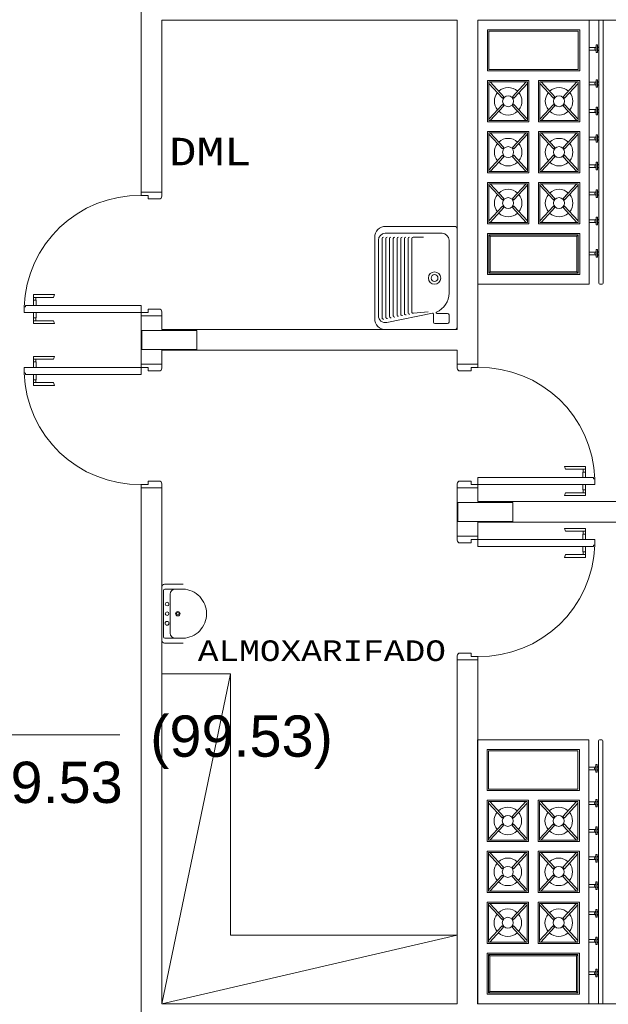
# Model space of a CAD drawing. Header units: feet. Extents: x 8 to 127, y 6 to 90.
# Tile 155 of 256: x 24.45 to 26.59, y 57.3 to 60.88. Entities that reach past the tile are written whole.
import ezdxf

# ---------------------------------------------------------------- set-up
doc = ezdxf.new("R2010")
doc.units = ezdxf.units.FT
doc.header["$MEASUREMENT"] = 0
doc.linetypes.add('HIDDENX2', pattern=[1.905, 1.27, -0.635])
for name, color, linetype in [('01', 252, 'Continuous'), ('02', 252, 'Continuous'), ('Alvenaria', 7, 'Continuous'), ('APSERV', 7, 'Continuous'), ('APSERV-I', 251, 'Continuous'), ('Desnível', 8, 'Continuous'), ('Esquadria', 250, 'Continuous'), ('FINA', 7, 'Continuous'), ('MOBILIARIO', 250, 'Continuous'), ('MOBILIÁRIO 01', 250, 'Continuous'), ('NO ESPESSURA', 250, 'Continuous'), ('Projeção', 252, 'HIDDENX2'), ('texto', 7, 'Continuous')]:
    doc.layers.add(name, color=color, linetype=linetype)
doc.layers.add('Cotas', color=8, linetype='Continuous', lineweight=0)
doc.layers.add('Textos', color=7, linetype='Continuous', lineweight=9)
doc.styles.add('Arial', font='arial.ttf')
doc.styles.add('CourierNew', font='cour.ttf')

msp = doc.modelspace()

# ---------------------------------------------------------------- linework, layer by layer
at = {"layer": '01', "lineweight": 5}
for p, q in [((26.1535, 60.6969), (26.1535, 60.8369)), ((26.1535, 60.8369), (26.4791, 60.8369)), ((26.4791, 60.8369), (26.4791, 60.6969)), ((26.5445, 60.759), (26.5445, 60.7866)), ((26.5445, 60.7866), (26.5484, 60.7866)), ((26.5484, 60.7866), (26.5484, 60.759)), ((26.5408, 60.7777), (26.519, 60.7777)), ((26.5407, 60.7677), (26.519, 60.7677)), ((26.5484, 60.759), (26.5445, 60.759)), ((26.5541, 60.7777), (26.5522, 60.7777)), ((26.5541, 60.7677), (26.5523, 60.7677)), ((26.4791, 60.6969), (26.1535, 60.6969)), ((26.1541, 60.5119), (26.1541, 60.6519)), ((26.1541, 60.6519), (26.2941, 60.6519)), ((26.1541, 60.6469), (26.2036, 60.5934)), ((26.1591, 60.6519), (26.2086, 60.5984)), ((26.2891, 60.6519), (26.2395, 60.5984)), ((26.2941, 60.6469), (26.2445, 60.5934)), ((26.2941, 60.6519), (26.2941, 60.5119)), ((26.3391, 60.5119), (26.3391, 60.6519)), ((26.3391, 60.6519), (26.4791, 60.6519)), ((26.3391, 60.6469), (26.3886, 60.5934)), ((26.3441, 60.6519), (26.3936, 60.5984)), ((26.4741, 60.6519), (26.4245, 60.5984)), ((26.4791, 60.6469), (26.4295, 60.5934)), ((26.4791, 60.6519), (26.4791, 60.5119)), ((26.5408, 60.6514), (26.519, 60.6514)), ((26.5407, 60.6414), (26.519, 60.6414)), ((26.5445, 60.6326), (26.5445, 60.6602)), ((26.5445, 60.6602), (26.5484, 60.6602)), ((26.5484, 60.6602), (26.5484, 60.6326)), ((26.5541, 60.6514), (26.5522, 60.6514)), ((26.5541, 60.6414), (26.5523, 60.6414)), ((26.5484, 60.6326), (26.5445, 60.6326)), ((26.1541, 60.5169), (26.2036, 60.5705)), ((26.2036, 60.5934), (26.2086, 60.5984)), ((26.2036, 60.5705), (26.2086, 60.5655)), ((26.2445, 60.5934), (26.2395, 60.5984)), ((26.2445, 60.5705), (26.2395, 60.5655)), ((26.2941, 60.5169), (26.2445, 60.5705)), ((26.3391, 60.5169), (26.3886, 60.5705)), ((26.3886, 60.5934), (26.3936, 60.5984)), ((26.3886, 60.5705), (26.3936, 60.5655)), ((26.4295, 60.5934), (26.4245, 60.5984)), ((26.4295, 60.5705), (26.4245, 60.5655)), ((26.4791, 60.5169), (26.4295, 60.5705)), ((26.1591, 60.5119), (26.2086, 60.5655)), ((26.2891, 60.5119), (26.2395, 60.5655)), ((26.3441, 60.5119), (26.3936, 60.5655)), ((26.4741, 60.5119), (26.4245, 60.5655)), ((26.5408, 60.5514), (26.519, 60.5514)), ((26.5407, 60.5414), (26.519, 60.5414)), ((26.5445, 60.5326), (26.5445, 60.5602)), ((26.5445, 60.5602), (26.5484, 60.5602)), ((26.5484, 60.5326), (26.5445, 60.5326)), ((26.5484, 60.5602), (26.5484, 60.5326)), ((26.5541, 60.5514), (26.5522, 60.5514)), ((26.5541, 60.5414), (26.5523, 60.5414)), ((26.2941, 60.5119), (26.1541, 60.5119)), ((26.4791, 60.5119), (26.3391, 60.5119)), ((26.1541, 60.3269), (26.1541, 60.4669)), ((26.1541, 60.4669), (26.2941, 60.4669)), ((26.1541, 60.4619), (26.2036, 60.4084)), ((26.1591, 60.4669), (26.2086, 60.4134)), ((26.2891, 60.4669), (26.2395, 60.4134)), ((26.2941, 60.4619), (26.2445, 60.4084)), ((26.2941, 60.4669), (26.2941, 60.3269)), ((26.3391, 60.4669), (26.4791, 60.4669)), ((26.3391, 60.3269), (26.3391, 60.4669)), ((26.3391, 60.4619), (26.3886, 60.4084)), ((26.3441, 60.4669), (26.3936, 60.4134)), ((26.4741, 60.4669), (26.4245, 60.4134)), ((26.4791, 60.4619), (26.4295, 60.4084)), ((26.4791, 60.4669), (26.4791, 60.3269)), ((26.5445, 60.4326), (26.5445, 60.4602)), ((26.5445, 60.4602), (26.5484, 60.4602)), ((26.5484, 60.4602), (26.5484, 60.4326)), ((26.5408, 60.4514), (26.519, 60.4514)), ((26.5407, 60.4414), (26.519, 60.4414)), ((26.5484, 60.4326), (26.5445, 60.4326)), ((26.5541, 60.4514), (26.5522, 60.4514)), ((26.5541, 60.4414), (26.5523, 60.4414)), ((26.2036, 60.4084), (26.2086, 60.4134)), ((26.2445, 60.4084), (26.2395, 60.4134)), ((26.3886, 60.4084), (26.3936, 60.4134)), ((26.4295, 60.4084), (26.4245, 60.4134)), ((26.1541, 60.3319), (26.2036, 60.3855)), ((26.1591, 60.3269), (26.2086, 60.3805)), ((26.2036, 60.3855), (26.2086, 60.3805)), ((26.2445, 60.3855), (26.2395, 60.3805)), ((26.2891, 60.3269), (26.2395, 60.3805)), ((26.2941, 60.3319), (26.2445, 60.3855)), ((26.3391, 60.3319), (26.3886, 60.3855)), ((26.3441, 60.3269), (26.3936, 60.3805)), ((26.3886, 60.3855), (26.3936, 60.3805)), ((26.4295, 60.3855), (26.4245, 60.3805)), ((26.4741, 60.3269), (26.4245, 60.3805)), ((26.4791, 60.3319), (26.4295, 60.3855)), ((26.5445, 60.3326), (26.5445, 60.3602)), ((26.5445, 60.3602), (26.5484, 60.3602)), ((26.5484, 60.3602), (26.5484, 60.3326)), ((26.2941, 60.3269), (26.1541, 60.3269)), ((26.4791, 60.3269), (26.3391, 60.3269)), ((26.5408, 60.3514), (26.519, 60.3514)), ((26.5407, 60.3414), (26.519, 60.3414)), ((26.5484, 60.3326), (26.5445, 60.3326)), ((26.5541, 60.3514), (26.5522, 60.3514)), ((26.5541, 60.3414), (26.5523, 60.3414)), ((26.1541, 60.2819), (26.2941, 60.2819)), ((26.1541, 60.1419), (26.1541, 60.2819)), ((26.1591, 60.2819), (26.2086, 60.2284)), ((26.2891, 60.2819), (26.2395, 60.2284)), ((26.2941, 60.2819), (26.2941, 60.1419)), ((26.3391, 60.2819), (26.4791, 60.2819)), ((26.3391, 60.1419), (26.3391, 60.2819)), ((26.3441, 60.2819), (26.3936, 60.2284)), ((26.4741, 60.2819), (26.4245, 60.2284)), ((26.4791, 60.2819), (26.4791, 60.1419)), ((26.1541, 60.2769), (26.2036, 60.2234)), ((26.2941, 60.2769), (26.2445, 60.2234)), ((26.3391, 60.2769), (26.3886, 60.2234)), ((26.4791, 60.2769), (26.4295, 60.2234)), ((26.5408, 60.2514), (26.519, 60.2514)), ((26.5445, 60.2326), (26.5445, 60.2602)), ((26.5445, 60.2602), (26.5484, 60.2602)), ((26.5484, 60.2602), (26.5484, 60.2326)), ((26.5541, 60.2514), (26.5522, 60.2514)), ((26.2036, 60.2234), (26.2086, 60.2284)), ((26.2445, 60.2234), (26.2395, 60.2284)), ((26.3886, 60.2234), (26.3936, 60.2284)), ((26.4295, 60.2234), (26.4245, 60.2284)), ((26.5407, 60.2414), (26.519, 60.2414)), ((26.5484, 60.2326), (26.5445, 60.2326)), ((26.5541, 60.2414), (26.5523, 60.2414)), ((26.1541, 60.1469), (26.2036, 60.2005)), ((26.1591, 60.1419), (26.2086, 60.1955)), ((26.2036, 60.2005), (26.2086, 60.1955)), ((26.2445, 60.2005), (26.2395, 60.1955)), ((26.2891, 60.1419), (26.2395, 60.1955)), ((26.2941, 60.1469), (26.2445, 60.2005)), ((26.3391, 60.1469), (26.3886, 60.2005)), ((26.3441, 60.1419), (26.3936, 60.1955)), ((26.3886, 60.2005), (26.3936, 60.1955)), ((26.4295, 60.2005), (26.4245, 60.1955)), ((26.4741, 60.1419), (26.4245, 60.1955)), ((26.4791, 60.1469), (26.4295, 60.2005)), ((26.2941, 60.1419), (26.1541, 60.1419)), ((26.4791, 60.1419), (26.3391, 60.1419)), ((26.5408, 60.1514), (26.519, 60.1514)), ((26.5407, 60.1414), (26.519, 60.1414)), ((26.5445, 60.1326), (26.5445, 60.1602)), ((26.5445, 60.1602), (26.5484, 60.1602)), ((26.5484, 60.1602), (26.5484, 60.1326)), ((26.5541, 60.1514), (26.5522, 60.1514)), ((26.5541, 60.1414), (26.5523, 60.1414)), ((26.5484, 60.1326), (26.5445, 60.1326)), ((26.1585, 60.0919), (26.1535, 60.0969)), ((26.1535, 59.9569), (26.1535, 60.0969)), ((26.1535, 60.0969), (26.4791, 60.0969)), ((26.1585, 59.9619), (26.1585, 60.0919)), ((26.1585, 60.0919), (26.4741, 60.0919)), ((26.4741, 60.0919), (26.4791, 60.0969)), ((26.4741, 60.0919), (26.4741, 59.9619)), ((26.4791, 60.0969), (26.4791, 59.9569)), ((26.5408, 60.0339), (26.519, 60.0339)), ((26.5445, 60.0152), (26.5445, 60.0428)), ((26.5445, 60.0428), (26.5484, 60.0428)), ((26.5484, 60.0428), (26.5484, 60.0152)), ((26.5541, 60.0339), (26.5522, 60.0339)), ((26.5407, 60.0239), (26.519, 60.0239)), ((26.5484, 60.0152), (26.5445, 60.0152)), ((26.5541, 60.0239), (26.5523, 60.0239)), ((26.1585, 59.9619), (26.1535, 59.9569)), ((26.4741, 59.9619), (26.1585, 59.9619)), ((26.4741, 59.9619), (26.4791, 59.9569)), ((26.4791, 59.9569), (26.1535, 59.9569)), ((26.1523, 58.082), (26.1523, 58.222)), ((26.1523, 58.222), (26.4779, 58.222)), ((26.4779, 58.222), (26.4779, 58.082)), ((26.5434, 58.144), (26.5434, 58.1716)), ((26.5434, 58.1716), (26.5473, 58.1716)), ((26.5473, 58.1716), (26.5473, 58.144)), ((26.5396, 58.1627), (26.5178, 58.1627)), ((26.5395, 58.1527), (26.5178, 58.1527)), ((26.5473, 58.144), (26.5434, 58.144)), ((26.5529, 58.1627), (26.551, 58.1627)), ((26.5529, 58.1527), (26.5511, 58.1527)), ((26.4779, 58.082), (26.1523, 58.082)), ((26.1529, 57.897), (26.1529, 58.037)), ((26.1529, 58.037), (26.2929, 58.037)), ((26.1529, 58.032), (26.2024, 57.9784)), ((26.1579, 58.037), (26.2074, 57.9834)), ((26.2879, 58.037), (26.2384, 57.9834)), ((26.2929, 58.032), (26.2434, 57.9784)), ((26.2929, 58.037), (26.2929, 57.897)), ((26.3379, 57.897), (26.3379, 58.037)), ((26.3379, 58.037), (26.4779, 58.037)), ((26.3379, 58.032), (26.3874, 57.9784)), ((26.3429, 58.037), (26.3924, 57.9834)), ((26.4729, 58.037), (26.4234, 57.9834)), ((26.4779, 58.032), (26.4284, 57.9784)), ((26.4779, 58.037), (26.4779, 57.897)), ((26.5396, 58.0364), (26.5178, 58.0364)), ((26.5434, 58.0176), (26.5434, 58.0452)), ((26.5434, 58.0452), (26.5473, 58.0452)), ((26.5473, 58.0452), (26.5473, 58.0176)), ((26.5529, 58.0364), (26.551, 58.0364)), ((26.5395, 58.0264), (26.5178, 58.0264)), ((26.5473, 58.0176), (26.5434, 58.0176)), ((26.5529, 58.0264), (26.5511, 58.0264)), ((26.1529, 57.902), (26.2024, 57.9555)), ((26.2024, 57.9784), (26.2074, 57.9834)), ((26.2024, 57.9555), (26.2074, 57.9505)), ((26.2434, 57.9784), (26.2384, 57.9834)), ((26.2434, 57.9555), (26.2384, 57.9505)), ((26.2929, 57.902), (26.2434, 57.9555)), ((26.3379, 57.902), (26.3874, 57.9555)), ((26.3874, 57.9784), (26.3924, 57.9834)), ((26.3874, 57.9555), (26.3924, 57.9505)), ((26.4284, 57.9784), (26.4234, 57.9834)), ((26.4284, 57.9555), (26.4234, 57.9505)), ((26.4779, 57.902), (26.4284, 57.9555)), ((26.1579, 57.897), (26.2074, 57.9505)), ((26.2879, 57.897), (26.2384, 57.9505)), ((26.3429, 57.897), (26.3924, 57.9505)), ((26.4729, 57.897), (26.4234, 57.9505)), ((26.5396, 57.9364), (26.5178, 57.9364)), ((26.5395, 57.9264), (26.5178, 57.9264)), ((26.5434, 57.9176), (26.5434, 57.9452)), ((26.5434, 57.9452), (26.5473, 57.9452)), ((26.5473, 57.9452), (26.5473, 57.9176)), ((26.5529, 57.9364), (26.551, 57.9364)), ((26.5529, 57.9264), (26.5511, 57.9264)), ((26.2929, 57.897), (26.1529, 57.897)), ((26.4779, 57.897), (26.3379, 57.897)), ((26.5473, 57.9176), (26.5434, 57.9176)), ((26.1529, 57.712), (26.1529, 57.852)), ((26.1529, 57.852), (26.2929, 57.852)), ((26.1579, 57.852), (26.2074, 57.7984)), ((26.2879, 57.852), (26.2384, 57.7984)), ((26.2929, 57.852), (26.2929, 57.712)), ((26.3379, 57.852), (26.4779, 57.852)), ((26.3379, 57.712), (26.3379, 57.852)), ((26.3429, 57.852), (26.3924, 57.7984)), ((26.4729, 57.852), (26.4234, 57.7984)), ((26.4779, 57.852), (26.4779, 57.712)), ((26.1529, 57.847), (26.2024, 57.7934)), ((26.2929, 57.847), (26.2434, 57.7934)), ((26.3379, 57.847), (26.3874, 57.7934)), ((26.4779, 57.847), (26.4284, 57.7934)), ((26.5396, 57.8364), (26.5178, 57.8364)), ((26.5395, 57.8264), (26.5178, 57.8264)), ((26.5434, 57.8176), (26.5434, 57.8452)), ((26.5434, 57.8452), (26.5473, 57.8452)), ((26.5473, 57.8176), (26.5434, 57.8176)), ((26.5473, 57.8452), (26.5473, 57.8176)), ((26.5529, 57.8364), (26.551, 57.8364)), ((26.5529, 57.8264), (26.5511, 57.8264)), ((26.2024, 57.7934), (26.2074, 57.7984)), ((26.2434, 57.7934), (26.2384, 57.7984)), ((26.3874, 57.7934), (26.3924, 57.7984)), ((26.4284, 57.7934), (26.4234, 57.7984)), ((26.1529, 57.717), (26.2024, 57.7705)), ((26.1579, 57.712), (26.2074, 57.7655)), ((26.2024, 57.7705), (26.2074, 57.7655)), ((26.2434, 57.7705), (26.2384, 57.7655)), ((26.2879, 57.712), (26.2384, 57.7655)), ((26.2929, 57.717), (26.2434, 57.7705)), ((26.3379, 57.717), (26.3874, 57.7705)), ((26.3429, 57.712), (26.3924, 57.7655)), ((26.3874, 57.7705), (26.3924, 57.7655)), ((26.4284, 57.7705), (26.4234, 57.7655)), ((26.4729, 57.712), (26.4234, 57.7655)), ((26.4779, 57.717), (26.4284, 57.7705)), ((26.5434, 57.7176), (26.5434, 57.7452)), ((26.5434, 57.7452), (26.5473, 57.7452)), ((26.5473, 57.7452), (26.5473, 57.7176)), ((26.2929, 57.712), (26.1529, 57.712)), ((26.4779, 57.712), (26.3379, 57.712)), ((26.5396, 57.7364), (26.5178, 57.7364)), ((26.5395, 57.7264), (26.5178, 57.7264)), ((26.5473, 57.7176), (26.5434, 57.7176)), ((26.5529, 57.7364), (26.551, 57.7364)), ((26.5529, 57.7264), (26.5511, 57.7264)), ((26.1529, 57.667), (26.2929, 57.667)), ((26.1529, 57.527), (26.1529, 57.667)), ((26.1529, 57.662), (26.2024, 57.6084)), ((26.1579, 57.667), (26.2074, 57.6134)), ((26.2879, 57.667), (26.2384, 57.6134)), ((26.2929, 57.662), (26.2434, 57.6084)), ((26.2929, 57.667), (26.2929, 57.527)), ((26.3379, 57.667), (26.4779, 57.667)), ((26.3379, 57.527), (26.3379, 57.667)), ((26.3379, 57.662), (26.3874, 57.6084)), ((26.3429, 57.667), (26.3924, 57.6134)), ((26.4729, 57.667), (26.4234, 57.6134)), ((26.4779, 57.662), (26.4284, 57.6084)), ((26.4779, 57.667), (26.4779, 57.527)), ((26.5396, 57.6364), (26.5178, 57.6364)), ((26.5434, 57.6176), (26.5434, 57.6452)), ((26.5434, 57.6452), (26.5473, 57.6452)), ((26.5473, 57.6452), (26.5473, 57.6176)), ((26.5529, 57.6364), (26.551, 57.6364)), ((26.2024, 57.6084), (26.2074, 57.6134)), ((26.2434, 57.6084), (26.2384, 57.6134)), ((26.3874, 57.6084), (26.3924, 57.6134)), ((26.4284, 57.6084), (26.4234, 57.6134)), ((26.5395, 57.6264), (26.5178, 57.6264)), ((26.5473, 57.6176), (26.5434, 57.6176)), ((26.5529, 57.6264), (26.5511, 57.6264)), ((26.1529, 57.532), (26.2024, 57.5855)), ((26.1579, 57.527), (26.2074, 57.5805)), ((26.2024, 57.5855), (26.2074, 57.5805)), ((26.2434, 57.5855), (26.2384, 57.5805)), ((26.2879, 57.527), (26.2384, 57.5805)), ((26.2929, 57.532), (26.2434, 57.5855)), ((26.3379, 57.532), (26.3874, 57.5855)), ((26.3429, 57.527), (26.3924, 57.5805)), ((26.3874, 57.5855), (26.3924, 57.5805)), ((26.4284, 57.5855), (26.4234, 57.5805)), ((26.4729, 57.527), (26.4234, 57.5805)), ((26.4779, 57.532), (26.4284, 57.5855)), ((26.2929, 57.527), (26.1529, 57.527)), ((26.4779, 57.527), (26.3379, 57.527)), ((26.5396, 57.5364), (26.5178, 57.5364)), ((26.5395, 57.5264), (26.5178, 57.5264)), ((26.5434, 57.5176), (26.5434, 57.5452)), ((26.5434, 57.5452), (26.5473, 57.5452)), ((26.5473, 57.5452), (26.5473, 57.5176)), ((26.5529, 57.5364), (26.551, 57.5364)), ((26.5529, 57.5264), (26.5511, 57.5264)), ((26.5473, 57.5176), (26.5434, 57.5176)), ((26.1573, 57.477), (26.1523, 57.482)), ((26.1523, 57.342), (26.1523, 57.482)), ((26.1523, 57.482), (26.4779, 57.482)), ((26.1573, 57.347), (26.1573, 57.477)), ((26.1573, 57.477), (26.4729, 57.477)), ((26.4729, 57.477), (26.4779, 57.482)), ((26.4729, 57.477), (26.4729, 57.347)), ((26.4779, 57.482), (26.4779, 57.342)), ((26.5396, 57.4189), (26.5178, 57.4189)), ((26.5434, 57.4002), (26.5434, 57.4278)), ((26.5434, 57.4278), (26.5473, 57.4278)), ((26.5473, 57.4278), (26.5473, 57.4002)), ((26.5529, 57.4189), (26.551, 57.4189)), ((26.5395, 57.4089), (26.5178, 57.4089)), ((26.5473, 57.4002), (26.5434, 57.4002)), ((26.5529, 57.4089), (26.5511, 57.4089)), ((26.1573, 57.347), (26.1523, 57.342)), ((26.4779, 57.342), (26.1523, 57.342)), ((26.4729, 57.347), (26.1573, 57.347)), ((26.4729, 57.347), (26.4779, 57.342))]:
    msp.add_line(p, q, dxfattribs=at)
for centre in [(26.2241, 60.5819), (26.4091, 60.5819), (26.2241, 60.3969), (26.4091, 60.3969), (26.2241, 60.2119), (26.4091, 60.2119), (26.2229, 57.967), (26.4079, 57.967), (26.2229, 57.782), (26.4079, 57.782), (26.2229, 57.597), (26.4079, 57.597)]:
    msp.add_circle(centre, 0.02, dxfattribs=at)
for centre, radius, start, end in [((26.5465, 60.7727), 0.00761, 104.8904, 255.1096), ((26.5465, 60.7727), 0.00761, 284.8905, 75.1095), ((26.5465, 60.6463), 0.00761, 104.8904, 255.1096), ((26.5465, 60.6463), 0.00761, 284.8905, 75.1095), ((26.2241, 60.5819), 0.05, 141.1214, 218.8786), ((26.2241, 60.5819), 0.05, 47.005, 132.995), ((26.2241, 60.5819), 0.05, 321.1214, 38.8786), ((26.4091, 60.5819), 0.05, 141.1214, 218.8786), ((26.4091, 60.5819), 0.05, 47.005, 132.995), ((26.4091, 60.5819), 0.05, 321.1214, 38.8786), ((26.2241, 60.5819), 0.05, 227.005, 312.995), ((26.4091, 60.5819), 0.05, 227.005, 312.995), ((26.5465, 60.5463), 0.00761, 104.8904, 255.1096), ((26.5465, 60.5463), 0.00761, 284.8905, 75.1095), ((26.2241, 60.3969), 0.05, 141.1214, 218.8786), ((26.2241, 60.3969), 0.05, 47.005, 132.995), ((26.2241, 60.3969), 0.05, 321.1214, 38.8786), ((26.4091, 60.3969), 0.05, 141.1214, 218.8786), ((26.4091, 60.3969), 0.05, 47.005, 132.995), ((26.4091, 60.3969), 0.05, 321.1214, 38.8786), ((26.5465, 60.4463), 0.00761, 104.8904, 255.1096), ((26.5465, 60.4463), 0.00761, 284.8905, 75.1095), ((26.2241, 60.3969), 0.05, 227.005, 312.995), ((26.4091, 60.3969), 0.05, 227.005, 312.995), ((26.5465, 60.3463), 0.00761, 104.8904, 255.1096), ((26.5465, 60.3463), 0.00761, 284.8905, 75.1095), ((26.2241, 60.2119), 0.05, 47.005, 132.995), ((26.4091, 60.2119), 0.05, 47.005, 132.995), ((26.5465, 60.2463), 0.00761, 104.8904, 255.1096), ((26.5465, 60.2463), 0.00761, 284.8905, 75.1095), ((26.2241, 60.2119), 0.05, 141.1214, 218.8786), ((26.2241, 60.2119), 0.05, 321.1214, 38.8786), ((26.4091, 60.2119), 0.05, 141.1214, 218.8786), ((26.4091, 60.2119), 0.05, 321.1214, 38.8786), ((26.2241, 60.2119), 0.05, 227.005, 312.995), ((26.4091, 60.2119), 0.05, 227.005, 312.995), ((26.5465, 60.1463), 0.00761, 104.8904, 255.1096), ((26.5465, 60.1463), 0.00761, 284.8905, 75.1095), ((26.5465, 60.0289), 0.00761, 104.8904, 255.1096), ((26.5465, 60.0289), 0.00761, 284.8905, 75.1095), ((26.5453, 58.1577), 0.00761, 104.8904, 255.1096), ((26.5453, 58.1577), 0.00761, 284.8905, 75.1095), ((26.5453, 58.0313), 0.00761, 104.8904, 255.1096), ((26.5453, 58.0313), 0.00761, 284.8905, 75.1095), ((26.2229, 57.967), 0.05, 141.1214, 218.8786), ((26.2229, 57.967), 0.05, 47.005, 132.995), ((26.2229, 57.967), 0.05, 321.1214, 38.8786), ((26.4079, 57.967), 0.05, 141.1214, 218.8786), ((26.4079, 57.967), 0.05, 47.005, 132.995), ((26.4079, 57.967), 0.05, 321.1214, 38.8786), ((26.2229, 57.967), 0.05, 227.005, 312.995), ((26.4079, 57.967), 0.05, 227.005, 312.995), ((26.5453, 57.9313), 0.00761, 104.8904, 255.1096), ((26.5453, 57.9313), 0.00761, 284.8905, 75.1095), ((26.2229, 57.782), 0.05, 141.1214, 218.8786), ((26.2229, 57.782), 0.05, 47.005, 132.995), ((26.2229, 57.782), 0.05, 321.1214, 38.8786), ((26.4079, 57.782), 0.05, 141.1214, 218.8786), ((26.4079, 57.782), 0.05, 47.005, 132.995), ((26.4079, 57.782), 0.05, 321.1214, 38.8786), ((26.5453, 57.8313), 0.00761, 104.8904, 255.1096), ((26.5453, 57.8313), 0.00761, 284.8905, 75.1095), ((26.2229, 57.782), 0.05, 227.005, 312.995), ((26.4079, 57.782), 0.05, 227.005, 312.995), ((26.5453, 57.7313), 0.00761, 104.8904, 255.1096), ((26.5453, 57.7313), 0.00761, 284.8905, 75.1095), ((26.2229, 57.597), 0.05, 47.005, 132.995), ((26.4079, 57.597), 0.05, 47.005, 132.995), ((26.5453, 57.6313), 0.00761, 104.8904, 255.1096), ((26.5453, 57.6313), 0.00761, 284.8905, 75.1095), ((26.2229, 57.597), 0.05, 141.1214, 218.8786), ((26.2229, 57.597), 0.05, 321.1214, 38.8786), ((26.4079, 57.597), 0.05, 141.1214, 218.8786), ((26.4079, 57.597), 0.05, 321.1214, 38.8786), ((26.2229, 57.597), 0.05, 227.005, 312.995), ((26.4079, 57.597), 0.05, 227.005, 312.995), ((26.5453, 57.5313), 0.00761, 104.8904, 255.1096), ((26.5453, 57.5313), 0.00761, 284.8905, 75.1095), ((26.5453, 57.4139), 0.00761, 104.8904, 255.1096), ((26.5453, 57.4139), 0.00761, 284.8905, 75.1095)]:
    msp.add_arc(centre, radius, start, end, dxfattribs=at)
at = {"layer": '02', "lineweight": 5}
for p, q in [((26.1141, 60.8769), (26.5191, 60.8769)), ((26.1141, 59.9169), (26.1141, 60.8769)), ((26.5191, 60.8769), (26.5191, 59.9169)), ((26.5541, 60.8734), (26.5541, 59.9204)), ((26.5576, 60.8769), (26.5656, 60.8769)), ((26.5691, 60.8734), (26.5691, 59.9204)), ((26.1485, 60.6919), (26.1485, 60.8419)), ((26.1485, 60.8419), (26.4841, 60.8419)), ((26.4841, 60.8419), (26.4841, 60.6919)), ((26.4841, 60.6919), (26.1485, 60.6919)), ((26.1491, 60.5069), (26.1491, 60.6569)), ((26.1491, 60.6569), (26.2991, 60.6569)), ((26.2991, 60.6569), (26.2991, 60.5069)), ((26.3341, 60.5069), (26.3341, 60.6569)), ((26.3341, 60.6569), (26.4841, 60.6569)), ((26.4841, 60.6569), (26.4841, 60.5069)), ((26.2991, 60.5069), (26.1491, 60.5069)), ((26.4841, 60.5069), (26.3341, 60.5069)), ((26.1491, 60.3219), (26.1491, 60.4719)), ((26.1491, 60.4719), (26.2991, 60.4719)), ((26.2991, 60.4719), (26.2991, 60.3219)), ((26.3341, 60.3219), (26.3341, 60.4719)), ((26.3341, 60.4719), (26.4841, 60.4719)), ((26.4841, 60.4719), (26.4841, 60.3219)), ((26.2991, 60.3219), (26.1491, 60.3219)), ((26.4841, 60.3219), (26.3341, 60.3219)), ((26.1491, 60.1369), (26.1491, 60.2869)), ((26.1491, 60.2869), (26.2991, 60.2869)), ((26.2991, 60.2869), (26.2991, 60.1369)), ((26.3341, 60.1369), (26.3341, 60.2869)), ((26.3341, 60.2869), (26.4841, 60.2869)), ((26.4841, 60.2869), (26.4841, 60.1369)), ((26.2991, 60.1369), (26.1491, 60.1369)), ((26.4841, 60.1369), (26.3341, 60.1369)), ((26.1485, 59.9519), (26.1485, 60.1019)), ((26.1485, 60.1019), (26.4841, 60.1019)), ((26.4841, 60.1019), (26.4841, 59.9519)), ((26.4841, 59.9519), (26.1485, 59.9519)), ((26.5191, 59.9169), (26.1141, 59.9169)), ((26.5576, 59.9169), (26.5656, 59.9169)), ((26.1129, 58.262), (26.5179, 58.262)), ((26.1129, 57.302), (26.1129, 58.262)), ((26.5179, 58.262), (26.5179, 57.302)), ((26.5529, 58.2585), (26.5529, 57.3055)), ((26.5564, 58.262), (26.5644, 58.262)), ((26.5679, 58.2585), (26.5679, 57.3055)), ((26.1473, 58.077), (26.1473, 58.227)), ((26.1473, 58.227), (26.4829, 58.227)), ((26.4829, 58.227), (26.4829, 58.077)), ((26.4829, 58.077), (26.1473, 58.077)), ((26.1479, 57.892), (26.1479, 58.042)), ((26.1479, 58.042), (26.2979, 58.042)), ((26.2979, 58.042), (26.2979, 57.892)), ((26.3329, 57.892), (26.3329, 58.042)), ((26.3329, 58.042), (26.4829, 58.042)), ((26.4829, 58.042), (26.4829, 57.892)), ((26.2979, 57.892), (26.1479, 57.892)), ((26.4829, 57.892), (26.3329, 57.892)), ((26.1479, 57.707), (26.1479, 57.857)), ((26.1479, 57.857), (26.2979, 57.857)), ((26.2979, 57.857), (26.2979, 57.707)), ((26.3329, 57.707), (26.3329, 57.857)), ((26.3329, 57.857), (26.4829, 57.857)), ((26.4829, 57.857), (26.4829, 57.707)), ((26.2979, 57.707), (26.1479, 57.707)), ((26.4829, 57.707), (26.3329, 57.707)), ((26.1479, 57.522), (26.1479, 57.672)), ((26.1479, 57.672), (26.2979, 57.672)), ((26.2979, 57.672), (26.2979, 57.522)), ((26.3329, 57.522), (26.3329, 57.672)), ((26.3329, 57.672), (26.4829, 57.672)), ((26.4829, 57.672), (26.4829, 57.522)), ((26.2979, 57.522), (26.1479, 57.522)), ((26.4829, 57.522), (26.3329, 57.522)), ((26.1473, 57.337), (26.1473, 57.487)), ((26.1473, 57.487), (26.4829, 57.487)), ((26.4829, 57.487), (26.4829, 57.337)), ((26.4829, 57.337), (26.1473, 57.337)), ((26.5179, 57.302), (26.1129, 57.302)), ((26.5564, 57.302), (26.5644, 57.302))]:
    msp.add_line(p, q, dxfattribs=at)
for centre, start, end in [((26.5576, 60.8734), 90, 180), ((26.5656, 60.8734), 0, 90), ((26.5576, 59.9204), 180, 270), ((26.5656, 59.9204), 270, 0), ((26.5564, 58.2585), 90, 180), ((26.5644, 58.2585), 0, 90), ((26.5564, 57.3055), 180, 270), ((26.5644, 57.3055), 270, 0)]:
    msp.add_arc(centre, 0.0035, start, end, dxfattribs=at)
at = {"layer": 'Alvenaria', "lineweight": 5}
for p, q in [((24.8902, 61.002), (24.8902, 60.2519)), ((26.0391, 60.877), (24.9652, 60.877)), ((24.9652, 60.2519), (24.9652, 60.877)), ((26.0391, 59.752), (26.0391, 60.877)), ((27.6152, 60.877), (26.1141, 60.877)), ((26.1141, 60.877), (26.1141, 59.6269)), ((24.8902, 60.2519), (24.9652, 60.2519)), ((24.8902, 59.627), (24.8902, 59.802)), ((24.8902, 59.802), (24.9652, 59.802)), ((24.9652, 59.802), (24.9652, 59.752)), ((24.9652, 59.752), (26.0391, 59.752)), ((26.0391, 59.6769), (24.9652, 59.6769)), ((24.9652, 59.6769), (24.9652, 59.627)), ((26.0391, 59.6269), (26.0391, 59.6769)), ((24.9652, 59.627), (24.8902, 59.627)), ((26.1141, 59.6269), (26.0391, 59.6269)), ((24.8902, 57.177), (24.8902, 59.177)), ((24.8902, 59.177), (24.9652, 59.177)), ((24.9652, 59.177), (24.9652, 57.302)), ((26.0391, 59.002), (26.0391, 59.177)), ((26.0391, 59.177), (26.1141, 59.177)), ((26.1141, 59.177), (26.1141, 59.127)), ((26.1141, 59.127), (27.6152, 59.127)), ((27.6152, 59.052), (26.1141, 59.052)), ((26.1141, 59.052), (26.1141, 59.002)), ((26.1141, 59.002), (26.0391, 59.002)), ((26.0391, 57.302), (26.0391, 58.552)), ((26.0391, 58.552), (26.1141, 58.552)), ((26.1141, 58.552), (26.1141, 57.302)), ((24.9652, 57.302), (26.0391, 57.302)), ((26.1141, 57.302), (27.6152, 57.302))]:
    msp.add_line(p, q, dxfattribs=at)
at = {"layer": 'APSERV', "lineweight": 5}
for p, q in [((25.7791, 60.127), (26.0291, 60.127)), ((26.0391, 60.117), (26.0391, 59.762)), ((25.7391, 59.792), (25.7391, 60.087)), ((26.0291, 59.752), (25.7791, 59.752))]:
    msp.add_line(p, q, dxfattribs=at)
for centre, radius, start, end in [((25.7791, 60.087), 0.04, 90, 180), ((26.0291, 60.117), 0.01, 0, 90), ((25.7791, 59.792), 0.04, 180, 270), ((26.0291, 59.762), 0.01, 270, 0)]:
    msp.add_arc(centre, radius, start, end, dxfattribs=at)
at = {"layer": 'APSERV-I', "lineweight": 5}
for p, q in [((25.7526, 59.8025), (25.7526, 60.077)), ((25.7661, 59.7946), (25.7661, 60.0835)), ((25.7776, 60.102), (25.9841, 60.102)), ((25.7796, 59.7973), (25.7796, 60.0835)), ((25.7931, 59.8), (25.7931, 60.0835)), ((25.8066, 59.8027), (25.8066, 60.0835)), ((25.8201, 59.8054), (25.8201, 60.0835)), ((25.8336, 59.8081), (25.8336, 60.0835)), ((25.8471, 59.8108), (25.8471, 60.0835)), ((25.8606, 59.8135), (25.8606, 60.0835)), ((25.8741, 60.0835), (25.8741, 59.8162)), ((25.8791, 60.0885), (25.917, 60.0885)), ((26.0091, 60.077), (26.0091, 59.8848)), ((25.9328, 59.8165), (25.8801, 59.8113)), ((25.9488, 59.8113), (25.7827, 59.778)), ((25.9522, 59.8089), (25.9522, 59.7795)), ((25.9645, 59.8111), (26.0041, 59.8111)), ((26.0091, 59.8061), (26.0091, 59.7795)), ((26.0041, 59.7745), (25.9572, 59.7745))]:
    msp.add_line(p, q, dxfattribs=at)
for radius in [0.0225, 0.0125]:
    msp.add_circle((25.9566, 59.9395), radius, dxfattribs=at)
for centre, radius, start, end in [((25.7776, 60.077), 0.025, 90, 180), ((25.7711, 60.0835), 0.005, 90, 180), ((25.7846, 60.0835), 0.005, 90, 180), ((25.7981, 60.0835), 0.005, 90, 180), ((25.8116, 60.0835), 0.005, 90, 180), ((25.8251, 60.0835), 0.005, 90, 180), ((25.8386, 60.0835), 0.005, 90, 180), ((25.8521, 60.0835), 0.005, 90, 180), ((25.8656, 60.0835), 0.005, 90, 180), ((25.8791, 60.0835), 0.005, 90, 180), ((25.9841, 60.077), 0.025, 0, 90), ((25.9341, 59.8848), 0.075, 293.1374, 0), ((25.8791, 59.8162), 0.005, 180, 281.3302), ((25.9645, 59.8136), 0.0025, 113.1374, 270), ((25.7776, 59.8025), 0.025, 180, 281.7453), ((25.7711, 59.7946), 0.005, 180, 281.3302), ((25.7846, 59.7973), 0.005, 180, 281.3302), ((25.7981, 59.8), 0.005, 180, 281.3302), ((25.8116, 59.8027), 0.005, 180, 281.3302), ((25.8251, 59.8054), 0.005, 180, 281.3302), ((25.8386, 59.8081), 0.005, 180, 281.3302), ((25.8521, 59.8108), 0.005, 180, 281.3302), ((25.8656, 59.8135), 0.005, 180, 281.3302), ((25.9497, 59.8089), 0.0025, 0, 101.6226), ((26.0041, 59.8061), 0.005, 0, 90), ((25.9572, 59.7795), 0.005, 180, 270), ((26.0041, 59.7795), 0.005, 270, 0)]:
    msp.add_arc(centre, radius, start, end, dxfattribs=at)
at = {"layer": 'Cotas'}
msp.add_line((23.7649, 58.2796), (24.813, 58.2796), dxfattribs=at)
at = {"layer": 'Desnível', "lineweight": 5}
msp.add_arc((26.1206, 58.9831), 0.4187, 269.1064, 358.1329, dxfattribs=at)
at = {"layer": 'Esquadria', "lineweight": 5}
for p, q in [((24.8902, 60.2394), (24.8902, 60.2519)), ((24.9652, 60.2519), (24.9652, 60.2369)), ((24.9152, 60.2394), (24.8902, 60.2394)), ((24.9152, 60.2269), (24.9152, 60.2394)), ((24.9552, 60.2269), (24.9152, 60.2269)), ((24.4984, 59.8694), (24.4984, 59.8794)), ((24.4984, 59.8794), (24.5749, 59.8794)), ((24.4984, 59.8694), (24.572, 59.8694)), ((24.4984, 59.8394), (24.4984, 59.8594)), ((24.5084, 59.8594), (24.4984, 59.8594)), ((24.4992, 59.8594), (24.4992, 59.8694)), ((24.5077, 59.8594), (24.5077, 59.8694)), ((24.5084, 59.8394), (24.5084, 59.8594)), ((24.572, 59.8694), (24.5749, 59.8794)), ((24.4652, 59.8344), (24.4652, 59.8144)), ((24.4677, 59.8344), (24.4652, 59.8344)), ((24.8902, 59.8394), (24.4702, 59.8394)), ((24.4702, 59.8394), (24.4702, 59.8369)), ((24.8902, 59.8144), (24.8902, 59.8394)), ((24.9552, 59.8269), (24.9152, 59.8269)), ((24.9152, 59.8269), (24.9152, 59.8144)), ((24.9652, 59.8019), (24.9652, 59.8169)), ((24.4652, 59.8144), (24.8902, 59.8144)), ((24.4984, 59.8144), (24.4984, 59.7944)), ((24.5084, 59.7944), (24.4984, 59.7944)), ((24.4984, 59.7844), (24.572, 59.7844)), ((24.4984, 59.7844), (24.4984, 59.7744)), ((24.4992, 59.7944), (24.4992, 59.7844)), ((24.5077, 59.7944), (24.5077, 59.7844)), ((24.5084, 59.8144), (24.5084, 59.7944)), ((24.572, 59.7844), (24.5749, 59.7744)), ((24.9152, 59.8144), (24.8902, 59.8144)), ((24.8902, 59.8144), (24.8902, 59.8019)), ((24.4984, 59.7744), (24.5749, 59.7744)), ((24.4984, 59.6545), (24.5749, 59.6545)), ((24.4984, 59.6445), (24.4984, 59.6545)), ((24.4984, 59.6445), (24.572, 59.6445)), ((24.4992, 59.6345), (24.4992, 59.6445)), ((24.5077, 59.6345), (24.5077, 59.6445)), ((24.572, 59.6445), (24.5749, 59.6545)), ((24.4652, 59.6145), (24.8902, 59.6145)), ((24.4652, 59.5945), (24.4652, 59.6145)), ((24.4984, 59.6145), (24.4984, 59.6345)), ((24.5084, 59.6345), (24.4984, 59.6345)), ((24.5084, 59.6145), (24.5084, 59.6345)), ((24.8902, 59.6145), (24.8902, 59.627)), ((24.9152, 59.6145), (24.8902, 59.6145)), ((24.8902, 59.6145), (24.8902, 59.5895)), ((24.9152, 59.602), (24.9152, 59.6145)), ((24.9552, 59.602), (24.9152, 59.602)), ((24.9652, 59.627), (24.9652, 59.612)), ((26.0391, 59.627), (26.0391, 59.612)), ((26.0491, 59.602), (26.0891, 59.602)), ((26.0891, 59.6145), (26.1141, 59.6145)), ((26.0891, 59.602), (26.0891, 59.6145)), ((26.1141, 59.6145), (26.1141, 59.627)), ((24.4677, 59.5945), (24.4652, 59.5945)), ((24.4702, 59.5895), (24.4702, 59.592)), ((24.8902, 59.5895), (24.4702, 59.5895)), ((24.4984, 59.5895), (24.4984, 59.5695)), ((24.5084, 59.5695), (24.4984, 59.5695)), ((24.4992, 59.5695), (24.4992, 59.5595)), ((24.5077, 59.5695), (24.5077, 59.5595)), ((24.5084, 59.5895), (24.5084, 59.5695)), ((24.4984, 59.5595), (24.4984, 59.5495)), ((24.4984, 59.5595), (24.572, 59.5595)), ((24.4984, 59.5495), (24.5749, 59.5495)), ((24.572, 59.5595), (24.5749, 59.5495)), ((26.5058, 59.2545), (26.4294, 59.2545)), ((26.4322, 59.2445), (26.4294, 59.2545)), ((26.5058, 59.2445), (26.4322, 59.2445)), ((26.4966, 59.2345), (26.4966, 59.2445)), ((26.5051, 59.2345), (26.5051, 59.2445)), ((26.5058, 59.2445), (26.5058, 59.2545)), ((26.1141, 59.1895), (26.1141, 59.2145)), ((26.1141, 59.2145), (26.5341, 59.2145)), ((26.4958, 59.2145), (26.4958, 59.2345)), ((26.4958, 59.2345), (26.5058, 59.2345)), ((26.5058, 59.2145), (26.5058, 59.2345)), ((26.5341, 59.2145), (26.5341, 59.212)), ((26.5366, 59.2095), (26.5391, 59.2095)), ((26.5391, 59.2095), (26.5391, 59.1895)), ((24.9152, 59.1895), (24.8902, 59.1895)), ((24.8902, 59.1895), (24.8902, 59.177)), ((24.9552, 59.202), (24.9152, 59.202)), ((24.9152, 59.202), (24.9152, 59.1895)), ((24.9652, 59.177), (24.9652, 59.192)), ((26.0391, 59.177), (26.0391, 59.192)), ((26.0491, 59.202), (26.0891, 59.202)), ((26.0891, 59.202), (26.0891, 59.1895)), ((26.0891, 59.1895), (26.1141, 59.1895)), ((26.1141, 59.1895), (26.1141, 59.177)), ((26.5391, 59.1895), (26.1141, 59.1895)), ((26.4958, 59.1895), (26.4958, 59.1695)), ((26.5058, 59.1895), (26.5058, 59.1695)), ((26.4322, 59.1595), (26.4294, 59.1495)), ((26.5058, 59.1495), (26.4294, 59.1495)), ((26.5058, 59.1595), (26.4322, 59.1595)), ((26.4958, 59.1695), (26.5058, 59.1695)), ((26.4966, 59.1695), (26.4966, 59.1595)), ((26.5051, 59.1695), (26.5051, 59.1595)), ((26.5058, 59.1595), (26.5058, 59.1495)), ((26.4322, 59.0195), (26.4294, 59.0295)), ((26.5058, 59.0295), (26.4294, 59.0295)), ((26.5058, 59.0195), (26.5058, 59.0295)), ((26.0391, 59.002), (26.0391, 58.987)), ((26.1141, 58.9895), (26.1141, 59.002)), ((26.5058, 59.0195), (26.4322, 59.0195)), ((26.4958, 58.9895), (26.4958, 59.0095)), ((26.4958, 59.0095), (26.5058, 59.0095)), ((26.4966, 59.0095), (26.4966, 59.0195)), ((26.5051, 59.0095), (26.5051, 59.0195)), ((26.5058, 58.9895), (26.5058, 59.0095)), ((26.0491, 58.977), (26.0891, 58.977)), ((26.0891, 58.9895), (26.1141, 58.9895)), ((26.0891, 58.977), (26.0891, 58.9895)), ((26.1141, 58.9895), (26.1141, 58.9645)), ((26.5391, 58.9895), (26.1141, 58.9895)), ((26.1141, 58.9645), (26.5341, 58.9645)), ((26.4958, 58.9645), (26.4958, 58.9445)), ((26.5058, 58.9645), (26.5058, 58.9445)), ((26.5341, 58.9645), (26.5341, 58.967)), ((26.5366, 58.9695), (26.5391, 58.9695)), ((26.5391, 58.9695), (26.5391, 58.9895)), ((26.4322, 58.9345), (26.4294, 58.9245)), ((26.5058, 58.9245), (26.4294, 58.9245)), ((26.5058, 58.9345), (26.4322, 58.9345)), ((26.4958, 58.9445), (26.5058, 58.9445)), ((26.4966, 58.9445), (26.4966, 58.9345)), ((26.5051, 58.9445), (26.5051, 58.9345)), ((26.5058, 58.9345), (26.5058, 58.9245)), ((26.0391, 58.552), (26.0391, 58.567)), ((26.0491, 58.577), (26.0891, 58.577)), ((26.0891, 58.577), (26.0891, 58.5645)), ((26.0891, 58.5645), (26.1141, 58.5645)), ((26.1141, 58.5645), (26.1141, 58.552))]:
    msp.add_line(p, q, dxfattribs=at)
for centre, radius, start, end in [((24.9552, 60.2369), 0.01, 270, 0), ((24.4677, 59.8369), 0.0025, 270, 0), ((24.9552, 59.8169), 0.01, 0, 90), ((24.9552, 59.612), 0.01, 270, 0), ((26.0491, 59.612), 0.01, 180, 270), ((24.4677, 59.592), 0.0025, 0, 90), ((26.5366, 59.212), 0.0025, 180, 270), ((24.9552, 59.192), 0.01, 0, 90), ((26.0491, 59.192), 0.01, 90, 180), ((26.0491, 58.987), 0.01, 180, 270), ((26.5366, 58.967), 0.0025, 90, 180), ((26.0491, 58.567), 0.01, 90, 180)]:
    msp.add_arc(centre, radius, start, end, dxfattribs=at)
at = {"layer": 'FINA', "linetype": 'Continuous', "lineweight": 5}
for p, q in [((25.0926, 59.7494), (24.8926, 59.7494)), ((24.8926, 59.7494), (24.8926, 59.6794)), ((25.0926, 59.6794), (25.0926, 59.7494)), ((24.8926, 59.6794), (25.0926, 59.6794)), ((26.2416, 59.1245), (26.0416, 59.1245)), ((26.0416, 59.1245), (26.0416, 59.0545)), ((26.2416, 59.0545), (26.2416, 59.1245)), ((26.0416, 59.0545), (26.2416, 59.0545))]:
    msp.add_line(p, q, dxfattribs=at)
at = {"layer": 'MOBILIARIO', "lineweight": 5}
for p, q in [((25.2152, 58.502), (24.9652, 58.502)), ((25.2152, 57.552), (25.2152, 58.502)), ((26.0391, 57.552), (25.2152, 57.552))]:
    msp.add_line(p, q, dxfattribs=at)
at = {"layer": 'MOBILIÁRIO 01', "lineweight": 5}
for p, q in [((24.9652, 58.6234), (24.9652, 58.8169)), ((24.9753, 58.827), (25.0425, 58.827)), ((24.9709, 58.72), (24.9709, 58.8043)), ((24.9759, 58.8093), (25.0266, 58.8093)), ((24.9957, 58.6487), (24.9957, 58.7913)), ((25.0266, 58.8093), (25.0422, 58.8093)), ((24.9709, 58.6357), (24.9709, 58.72)), ((25.0425, 58.6133), (24.9753, 58.6133)), ((25.0422, 58.6307), (24.9759, 58.6307))]:
    msp.add_line(p, q, dxfattribs=at)
for centre, radius in [((24.9842, 58.755), 0.00672), ((24.9842, 58.72), 0.00672), ((25.0233, 58.7198), 0.0081), ((25.0233, 58.7198), 0.00444), ((24.9842, 58.6851), 0.00686)]:
    msp.add_circle(centre, radius, dxfattribs=at)
for centre, radius, start, end in [((24.9753, 58.8169), 0.0101, 90, 180), ((24.9759, 58.8043), 0.00504, 90, 180), ((25.0137, 58.7913), 0.018, 90, 180), ((25.0385, 58.72), 0.0894, 43.8084, 87.6168), ((25.0385, 58.72), 0.0894, 0, 43.8084), ((25.0385, 58.72), 0.0894, 316.1916, 0), ((24.9759, 58.6357), 0.00504, 180, 270), ((25.0137, 58.6487), 0.018, 180, 270), ((25.0385, 58.72), 0.0894, 272.3832, 316.1916), ((24.9753, 58.6234), 0.0101, 180, 270)]:
    msp.add_arc(centre, radius, start, end, dxfattribs=at)
at = {"layer": 'NO ESPESSURA', "lineweight": 5}
for q in [(25.2152, 58.502), (26.0391, 57.552)]:
    msp.add_line((24.9652, 57.302), q, dxfattribs=at)
at = {"layer": 'Projeção', "lineweight": 5}
for centre, start, end in [((24.8837, 59.8208), 89.1064, 178.1329), ((26.1206, 59.1958), 1.8671, 90.8936), ((24.8837, 59.6081), 181.8671, 270.8936)]:
    msp.add_arc(centre, 0.4187, start, end, dxfattribs=at)

# ---------------------------------------------------------------- texts
at = {"layer": 'texto', "lineweight": 5, "attachment_point": 7, "line_spacing_factor": 0.9, "style": 'CourierNew'}
for s, insert, char_height, width in [('DML', (24.9911, 60.3491), 0.1, 0.630203), ('ALMOXARIFADO', (25.0961, 58.5469), 0.075, 1.89061)]:
    msp.add_mtext(s, dxfattribs=dict(at, insert=insert, char_height=char_height, width=width))
at = {"layer": 'Textos', "char_height": 0.15, "attachment_point": 7, "line_spacing_factor": 0.6, "style": 'Arial'}
for s, insert, width in [('(99.53)', (24.923, 58.1551), 1.327363), ('CF:-119.53', (23.7749, 58.0301), 2.096113)]:
    msp.add_mtext(s, dxfattribs=dict(at, insert=insert, width=width))

doc.saveas('drawing.dxf')
